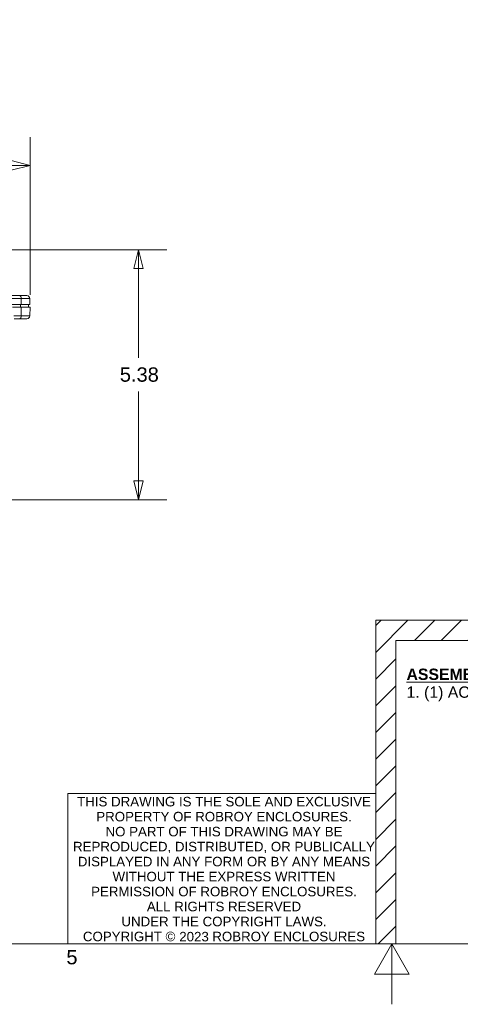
# Model space of a CAD drawing. Header units: inches. Extents: x 0 to 110, y 2 to 70.
# Tile 32 of 129: x 47 to 57, y 2 to 23. Entities that reach past the tile are written whole.
import ezdxf
from ezdxf.enums import TextEntityAlignment as Align

# ---------------------------------------------------------------- set-up
doc = ezdxf.new("R2010")
doc.units = ezdxf.units.IN
doc.header["$LTSCALE"] = 3.25
doc.header["$MEASUREMENT"] = 0
for name, color, linetype, lineweight in [('Border (ANSI)', 7, 'Continuous', 9), ('Dimension (ANSI)', 7, 'Continuous', 9), ('Hatch (ANSI)', 7, 'Continuous', 9), ('TITLE', 7, 'Continuous', 9), ('Title (ANSI)', 7, 'Continuous', 9), ('Visible (ANSI)', 7, 'Continuous', 18), ('Visible Narrow (ANSI)', 7, 'Continuous', 5)]:
    doc.layers.add(name, color=color, linetype=linetype, lineweight=lineweight)
doc.styles.add('Note Text (ANSI)', font='arial.ttf')
doc.styles.add('Text Style46', font='arial.ttf')
doc.styles.add('Text Style5', font='arial.ttf')
doc.styles.add('Text Style63', font='arial.ttf')
doc.styles.add('Text Style74', font='tahoma.ttf')
doc.styles.add('Text Style77', font='arial.ttf')
doc.dimstyles.new('.XX', dxfattribs={"dimscale": 3.25, "dimtxt": 0.095, "dimasz": 0.125, "dimexe": 0.1875, "dimexo": 0.0625, "dimgap": 0.0625, "dimtad": 0, "dimtih": 1, "dimtoh": 1, "dimrnd": 1e-08, "dimzin": 0, "dimdsep": 46, "dimtxsty": 'Note Text (ANSI)', "dimblk": 'Filled-1', "dimcen": 0.09, "dimdle": 0.45, "dimclrd": 256, "dimclre": 256, "dimclrt": 256, "dimadec": 0, "dimazin": 1, "dimtfac": 1.263158, "dimtofl": 0, "dimtmove": 0, "dimatfit": 3, "dimfxl": 1, "dimtolj": 1, "dimtzin": 4, "dimlwd": -1, "dimlwe": -1, "dimarcsym": 0})

# ---------------------------------------------------------------- blocks, each defined once
blk = doc.blocks.new('Borders Default Border')
at = {"layer": 'Border (ANSI)', "flags": 128}
for points in [[(0.5, 1), (0.5, 21), (33.5, 21), (33.5, 1), (0.5, 1)], [(17, 0.6), (17, 1), (16.8845, 0.8), (17.1155, 0.8), (17, 1)]]:
    blk.add_lwpolyline(points, dxfattribs=at)
at = {"layer": 'Border (ANSI)', "insert": (14.8439, 0.8634), "char_height": 0.095, "attachment_point": 7, "style": 'Note Text (ANSI)'}
blk.add_mtext('5', dxfattribs=at)
blk = doc.blocks.new('Filled-1')
at = {"color": 0}
for p, q in [((0, 0), (-1, 0.25)), ((-1, 0.25), (-1, -0.25)), ((-1, 0), (0, 0)), ((-1, -0.25), (0, 0))]:
    blk.add_line(p, q, dxfattribs=at)
at = {"color": 0, "flags": 128}
blk.add_lwpolyline([(-1, -0.25), (0, 0), (-1, 0.25), (-1, -0.25)], dxfattribs=at)
at = {"color": 0}
blk.add_solid([(-1, -0.25), (0, 0), (-1, 0.25), (-1, -0.25)], dxfattribs=at)
blk = doc.blocks.new('*D47')
at = {"layer": 'Defpoints', "color": 0, "transparency": 16777216}
for p in [(34.784, 19.994), (47.46, 17.002), (34.784, 16.786)]:
    blk.add_point(p, dxfattribs=at)
at = {"layer": 'Dimension (ANSI)', "transparency": 16777216}
for p, q in [((34.784, 16.989), (34.784, 20.603)), ((47.46, 17.206), (47.46, 20.603)), ((35.191, 19.994), (40.412, 19.994)), ((47.053, 19.994), (41.832, 19.994))]:
    blk.add_line(p, q, dxfattribs=at)
at = {"layer": 'Dimension (ANSI)', "transparency": 16777216, "xscale": 0.40625, "yscale": 0.40625, "zscale": 0.40625, "rotation": 180}
blk.add_blockref('Filled-1', (34.784, 19.994), dxfattribs=at)
at = {"layer": 'Dimension (ANSI)', "transparency": 16777216, "xscale": 0.40625, "yscale": 0.40625, "zscale": 0.40625}
blk.add_blockref('Filled-1', (47.46, 19.994), dxfattribs=at)
at = {"layer": 'Dimension (ANSI)', "transparency": 16777216, "insert": (40.615, 20.152), "char_height": 0.3087, "attachment_point": 1, "style": 'Note Text (ANSI)'}
blk.add_mtext('\\A1;12.68', dxfattribs=at)
blk = doc.blocks.new('*D52')
at = {"layer": 'Defpoints', "color": 0, "transparency": 16777216}
for p in [(41.136, 18.18), (49.796, 18.18), (45.776, 12.802)]:
    blk.add_point(p, dxfattribs=at)
at = {"layer": 'Dimension (ANSI)', "transparency": 16777216}
for p, q in [((41.339, 18.18), (50.405, 18.18)), ((49.796, 17.774), (49.796, 15.852)), ((49.796, 13.209), (49.796, 15.13)), ((45.979, 12.802), (50.405, 12.802))]:
    blk.add_line(p, q, dxfattribs=at)
at = {"layer": 'Dimension (ANSI)', "transparency": 16777216, "xscale": 0.40625, "yscale": 0.40625, "zscale": 0.40625}
for p, rotation in [((49.796, 18.18), 90), ((49.796, 12.802), 270)]:
    blk.add_blockref('Filled-1', p, dxfattribs=dict(at, rotation=rotation))
at = {"layer": 'Dimension (ANSI)', "transparency": 16777216, "insert": (49.394, 15.649), "char_height": 0.3087, "attachment_point": 1, "style": 'Note Text (ANSI)'}
blk.add_mtext('\\A1;5.38', dxfattribs=at)
blk = doc.blocks.new('Title Blocks Stahlin Title Block - D-Size')
at = {"layer": 'Hatch (ANSI)'}
h = blk.add_hatch(dxfattribs=at)
h.set_pattern_fill('ANSI31', style=0)
h.paths.add_polyline_path([(14.2266, 11.712), (8.7772, 11.712), (8.7772, 9.5706), (8.9102, 9.5706), (8.9102, 11.579), (14.2266, 11.579)])
at = {"layer": 'TITLE'}
for p, q in [((8.7772, 10.5648), (6.737, 10.5648)), ((6.737, 10.5648), (6.737, 9.5706))]:
    blk.add_line(p, q, dxfattribs=at)
at = {"layer": 'Title (ANSI)'}
for p, q in [((14.2266, 11.712), (8.7772, 11.712)), ((8.7772, 11.712), (8.7772, 9.5706)), ((14.2266, 11.579), (8.9102, 11.579)), ((8.9102, 11.579), (8.9102, 9.5706)), ((8.7772, 9.5706), (8.9102, 9.5706))]:
    blk.add_line(p, q, dxfattribs=at)
at = {"layer": 'TITLE', "color": 7, "style": 'Text Style5'}
blk.add_attdef('<CUSTOMER>', text='', height=0.12, dxfattribs=at).set_placement((20.7249, 10.0337), align=Align.BOTTOM_LEFT)
for tag, p in [('<DWG_NO>_001', (24.4096, 10.0342)), ('<DESCRIPTION>_001', (20.6903, 9.6043)), ('<PART_NUMBER>_001', (23.5621, 9.6106))]:
    blk.add_attdef(tag, p, '', height=0.12, dxfattribs=at)
at = {"layer": 'Title (ANSI)', "line_spacing_factor": 0.944221, "style": 'Note Text (ANSI)'}
for s, insert, char_height, attachment_point in [('\\fArial|b1|i0;{\\H0.0750;\\LASSEMBLY}\\l\\fArial|b1|i0;{\\H0.0750;:\\P}\\fArial|b0|i0;{\\H0.0750;1. (1) ACCESSORY KIT (WPPCACCKITNOFT) SHALL BE PACKAGED LOOSELY INSIDE ENCLOSURE\\P}', (8.9797, 11.3921), 0.075, 1), ('\\fArial|b0|i0;{\\H0.0630;THIS DRAWING IS THE SOLE AND EXCLUSIVE\\P}\\fArial|b0|i0;{\\H0.0630;PROPERTY OF ROBROY ENCLOSURES.\\P}\\fArial|b0|i0;{\\H0.0630;NO PART OF THIS DRAWING MAY BE \\P}\\fArial|b0|i0;{\\H0.0630;REPRODUCED, DISTRIBUTED, OR PUBLICALLY \\P}\\fArial|b0|i0;{\\H0.0630;DISPLAYED IN ANY FORM OR BY ANY MEANS \\P}\\fArial|b0|i0;{\\H0.0630;WITHOUT THE EXPRESS WRITTEN \\P}\\fArial|b0|i0;{\\H0.0630;PERMISSION OF ROBROY ENCLOSURES.\\P}\\fArial|b0|i0;{\\H0.0630;ALL RIGHTS RESERVED\\P}\\fArial|b0|i0;{\\H0.0630;UNDER THE COPYRIGHT LAWS.\\P}\\fArial|b0|i0;{\\H0.0630;COPYRIGHT ©          ROBROY ENCLOSURES}', (7.771, 10.5433), 0.063, 2)]:
    blk.add_mtext(s, dxfattribs=dict(at, insert=insert, char_height=char_height, attachment_point=attachment_point))
at = {"layer": 'Title (ANSI)'}
for tag, p, height, style in [('NEMA_RATING_001', (15.2716, 11.6042), 0.08, 'Text Style63'), ('STANDARD_P/N_001', (18.71, 11.5325), 0.095, 'Note Text (ANSI)'), ('IEC_RATING_001', (15.2712, 11.4899), 0.08, 'Text Style63'), ('<DRAWN_BY>_001', (19.181, 10.052), 0.09, 'Text Style46'), ('DATE_001', (19.7591, 10.0476), 0.09, 'Text Style74'), ('YEAR_001', (7.4747, 9.5869), 0.063, 'Text Style77')]:
    blk.add_attdef(tag, p, '', height=height, dxfattribs=dict(at, style=style))
at = {"layer": 'Title (ANSI)', "style": 'Note Text (ANSI)'}
blk.add_attdef('CUSTOMER_DWG', text='', height=0.095, dxfattribs=at).set_placement((18.7099, 11.3825), align=Align.TOP_LEFT)

msp = doc.modelspace()

# ---------------------------------------------------------------- linework, layer by layer
at = {"layer": 'Visible (ANSI)'}
for p, q in [((47.0398, 17.1924), (47.2391, 17.1924)), ((47.3925, 17.1924), (47.2391, 17.1924)), ((47.2727, 17.0024), (47.0706, 17.0024)), ((47.0803, 16.9424), (47.2732, 16.9424)), ((47.2727, 17.0024), (47.4596, 17.0024)), ((47.4607, 16.9424), (47.2732, 16.9424)), ((47.4286, 16.9424), (47.4307, 17.0024)), ((47.4574, 17.1285), (47.4596, 17.0024)), ((47.4574, 16.7563), (47.4607, 16.9424)), ((47.2391, 16.6924), (47.1208, 16.6924)), ((47.2391, 16.6924), (47.3925, 16.6924))]:
    msp.add_line(p, q, dxfattribs=at)
for centre, start, end in [((47.3925, 17.1274), 1.00003, 90), ((47.3925, 16.7574), 270, 358.99998)]:
    msp.add_arc(centre, 0.065, start, end, dxfattribs=at)
msp.add_ellipse((47.2391, 17.1274), major_axis=(0, 0.065), ratio=0.5, start_param=0, end_param=0.0000104, dxfattribs=at)
at = {"layer": 'Visible Narrow (ANSI)'}
for p, q in [((47.0502, 17.1285), (47.2716, 17.1285)), ((47.2582, 17.0024), (47.2571, 16.9424)), ((47.4574, 17.1285), (47.2716, 17.1285)), ((47.2727, 17.0024), (47.2716, 17.1285)), ((47.2732, 16.9424), (47.2716, 16.7563)), ((47.2716, 16.7563), (47.1105, 16.7563)), ((47.2716, 16.7563), (47.4574, 16.7563))]:
    msp.add_line(p, q, dxfattribs=at)
for centre, major_axis, start_param, end_param in [((47.2391, 17.1274), (0, 0.065), 4.7298425, 6.2831853), ((47.2391, 16.7574), (0, -0.065), 6.2831799, 7.8365282)]:
    msp.add_ellipse(centre, major_axis=major_axis, ratio=0.5, start_param=start_param, end_param=end_param, dxfattribs=at)

# ---------------------------------------------------------------- block references
at = {"xscale": 3.25, "yscale": 3.25, "zscale": 3.25}
msp.add_blockref('Borders Default Border', (0, 0), dxfattribs=at)
ref = msp.add_blockref('Title Blocks Stahlin Title Block - D-Size', (26.3807, -27.8544), dxfattribs=dict(xscale=3.25, yscale=3.25, zscale=3.25))
ref.add_attrib('YEAR_001', '2023', (50.6733, 3.303), dxfattribs={"layer": 'Title (ANSI)', "height": 0.20475, "style": 'Text Style77'})

# ---------------------------------------------------------------- dimensions: what is measured, and where the dimension line sits
at = {"layer": 'Dimension (ANSI)'}
for base, p1, p2, angle, override, picture, middle in [((34.7844, 19.9939), (47.4596, 17.0024), (34.7844, 16.7861), 180, {"dimgap": 0.0625, "dimtih": 0, "dimtoh": 0, "dimdec": 2, "dimtol": 0, "dimlim": 0, "dimtp": 0, "dimtm": 0, "dimtdec": 2, "dimatfit": 1}, '*D47', (41.122, 19.9939)), ((49.7956, 18.1799), (45.7757, 12.8024), (41.1357, 18.1799), 90, {"dimgap": 0.0625, "dimdec": 2, "dimtol": 0, "dimlim": 0, "dimtp": 0, "dimtm": 0, "dimtdec": 2, "dimatfit": 1}, '*D52', (49.7956, 15.4911))]:
    dim = msp.add_linear_dim(base=base, p1=p1, p2=p2, angle=angle, dimstyle='.XX', override=override, dxfattribs=at)
    dim.commit()
    dim.dimension.update_dxf_attribs({"geometry": picture, "text_midpoint": middle, "dimtype": 160})

doc.saveas('drawing.dxf')
